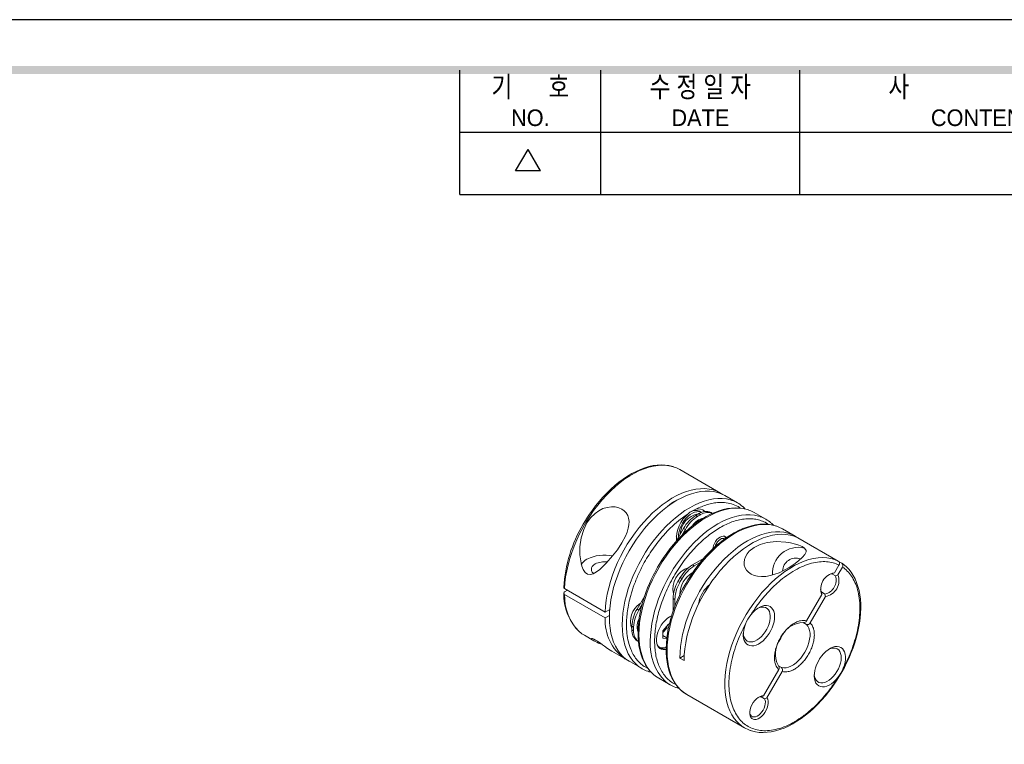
# Model space of a CAD drawing. Header units: millimetres. Extents: x 0 to 297, y 0 to 210.
# Tile 4 of 5: x 149 to 247, y 138 to 210. Entities that reach past the tile are written whole.
import ezdxf
from ezdxf.enums import TextEntityAlignment as Align

# ---------------------------------------------------------------- set-up
doc = ezdxf.new("R2010")
doc.units = ezdxf.units.MM
doc.header["$LTSCALE"] = 5
doc.layers.get('0').update_dxf_attribs({"linetype": 'CONTINUOUS'})
doc.layers.add('D', color=7, linetype='CONTINUOUS')
doc.styles.get("Standard").update_dxf_attribs({"font": 'Gulim.ttf', "width": 0.8, "height": 3})

msp = doc.modelspace()

# ---------------------------------------------------------------- linework, layer by layer
for p, q in [((192.7139, 192.6407), (192.7139, 205)), ((206.7211, 192.6407), (206.7211, 205)), ((226.4959, 192.6407), (226.4959, 205)), ((192.7139, 198.8204), (291.588, 198.8204)), ((198.2565, 194.9765), (199.4924, 197.1172)), ((200.7283, 194.9765), (199.4924, 197.1172)), ((200.7283, 194.9765), (198.2565, 194.9765)), ((192.7139, 192.6407), (291.588, 192.6407))]:
    msp.add_line(p, q)
at = {"color": 7, "linetype": 'Continuous', "lineweight": 15}
for p, q in [((218.615, 162.979), (214.5842, 165.306)), ((218.5961, 162.9462), (218.615, 162.979)), ((219.0393, 162.7341), (218.615, 162.979)), ((220.3117, 161.9995), (219.0393, 162.7341)), ((216.1484, 160.7633), (216.3251, 160.6613)), ((216.4608, 160.9436), (216.6375, 160.8416)), ((216.7095, 161.0599), (216.512, 161.1742)), ((217.8123, 160.9603), (217.6683, 161.0434)), ((223.1048, 160.3871), (221.9734, 161.0403)), ((214.1791, 158.1496), (214.9408, 159.4689)), ((214.4307, 158.6306), (214.4313, 158.5864)), ((215.1176, 159.3668), (214.7906, 158.8005)), ((214.9408, 159.4689), (215.1176, 159.3668)), ((226.0393, 158.6931), (224.7665, 159.4279)), ((230.3162, 156.2167), (226.2857, 158.5434)), ((215.829, 155.8457), (216.9168, 156.4736)), ((216.0058, 155.7437), (215.829, 155.8457)), ((216.5821, 156.0763), (216.0058, 155.7437)), ((229.9326, 155.0623), (230.3782, 155.8342)), ((230.7282, 155.6321), (230.2826, 154.8602)), ((230.3162, 156.2167), (230.6662, 156.0145)), ((230.7237, 155.9712), (230.6745, 156.0034)), ((229.9326, 155.0623), (229.6866, 154.9628)), ((230.0366, 154.7607), (229.6866, 154.9628)), ((230.0366, 154.7607), (230.2826, 154.8602)), ((214.3885, 154.1954), (214.5653, 154.0933)), ((214.6094, 154.578), (214.7862, 154.4759)), ((203.1216, 153.489), (207.1521, 151.1622)), ((207.1521, 150.5907), (203.1216, 152.9174)), ((203.1217, 153.1624), (203.4045, 153.3257)), ((210.3183, 151.4625), (211.079, 152.78)), ((227.1706, 150.2784), (228.6806, 152.8938)), ((229.0306, 152.6916), (227.5206, 150.0763)), ((228.6806, 152.8938), (228.6437, 153.1565)), ((228.6437, 153.1565), (228.9937, 152.9544)), ((229.0306, 152.6916), (228.9937, 152.9544)), ((210.8225, 151.9275), (210.4951, 151.3604)), ((213.9004, 152.5052), (214.0772, 152.4032)), ((213.9004, 151.2506), (213.9004, 152.5052)), ((214.0772, 152.4032), (214.0772, 151.7391)), ((207.1521, 151.1622), (207.6055, 151.424)), ((207.5741, 150.8343), (207.1521, 150.5907)), ((210.4951, 151.3604), (210.3183, 151.4625)), ((209.8011, 149.7694), (209.9778, 149.6674)), ((212.8945, 149.2899), (213.4408, 149.9694)), ((213.2799, 149.6004), (213.2799, 149.7693)), ((213.4408, 149.9694), (213.5252, 149.9618)), ((227.1571, 149.9366), (226.8403, 150.1195)), ((205.0849, 148.8511), (206.0221, 148.31)), ((209.8011, 149.4087), (209.9778, 149.3066)), ((212.8945, 148.5615), (212.8945, 149.2899)), ((213.0068, 149.2606), (212.8945, 149.121)), ((213.2831, 148.6037), (212.8945, 148.828)), ((213.2799, 149.6004), (213.0068, 149.2606)), ((213.4269, 149.5155), (213.2799, 149.6004)), ((210.4595, 148.2313), (210.3183, 148.3129)), ((210.3183, 148.3129), (210.4595, 148.2314)), ((213.2731, 148.5276), (212.8945, 148.5615)), ((207.8175, 147.2736), (210.8125, 145.5446)), ((214.5722, 146.5877), (215.0098, 146.8403)), ((209.115, 146.5245), (209.1341, 146.5575)), ((209.115, 146.5245), (209.5393, 146.2796)), ((214.5722, 146.5877), (214.9964, 146.3428)), ((224.6817, 145.6491), (224.3676, 145.8305)), ((222.8826, 142.8513), (224.3926, 145.4667)), ((224.7426, 145.2646), (223.2326, 142.6492)), ((212.4742, 144.5853), (213.6056, 143.9322)), ((215.014, 143.1386), (215.2532, 142.9819)), ((215.2669, 142.9731), (220.9948, 139.6665)), ((222.6366, 142.7518), (222.8826, 142.8513)), ((222.9866, 142.5497), (222.6366, 142.7518)), ((222.9866, 142.5497), (223.2326, 142.6492))]:
    msp.add_line(p, q, dxfattribs=at)
msp.add_lwpolyline([(297, 210), (0, 210), (0, 0), (297, 0)], close=True)
msp.add_lwpolyline([(292, 205, 0.8, 0.8, 0), (5, 205, 0.8, 0.8, 0), (5, 5, 0.8, 0.8, 0), (292, 5, 0.8, 0.8, 0)], format="xyseb", close=True)
at = {"color": 7, "linetype": 'Continuous', "lineweight": 15, "flags": 128}
for points in [[(214.0221, 165.5614), (213.6677, 165.6616), (213.2645, 165.7283), (212.8439, 165.751), (212.4079, 165.7295), (211.9589, 165.6639), (211.499, 165.5546), (211.0307, 165.4022), (210.5562, 165.2074), (210.0781, 164.9712), (209.5988, 164.6948), (209.1206, 164.3796), (208.6461, 164.0272), (208.1776, 163.6395), (207.7176, 163.2183), (207.2684, 162.7659), (206.8322, 162.2846), (206.4113, 161.7767), (206.0078, 161.2449), (205.6239, 160.6918), (205.2613, 160.1204), (204.9221, 159.5335), (204.6078, 158.9341), (204.3202, 158.3252), (204.0607, 157.71), (203.8306, 157.0916), (203.631, 156.4731), (203.463, 155.8577), (203.3275, 155.2485), (203.2251, 154.6486), (203.1563, 154.0611), (203.1216, 153.489)], [(213.9854, 165.5731), (213.88, 165.6122), (213.4856, 165.7095), (213.1114, 165.761), (212.7239, 165.7771), (212.325, 165.7575), (211.9165, 165.7024), (211.5003, 165.6122), (211.0782, 165.4873), (210.6519, 165.3285), (210.2233, 165.1366), (209.7941, 164.9127), (209.366, 164.6579), (208.9407, 164.3734), (208.52, 164.0607), (208.1055, 163.7213), (207.6992, 163.357), (207.3028, 162.97), (206.9186, 162.5629), (206.5494, 162.1397), (206.1994, 161.7065), (205.8773, 161.2777), (205.6004, 160.8829), (205.4044, 160.5873), (205.1919, 160.2499), (204.9743, 159.8843)], [(207.1521, 151.1622), (207.1876, 151.7434), (207.2582, 152.3403), (207.3635, 152.9499), (207.503, 153.5689), (207.6758, 154.1942), (207.8812, 154.8224), (208.118, 155.4502), (208.3849, 156.0744), (208.6806, 156.6916), (209.0036, 157.2986), (209.352, 157.8922), (209.7242, 158.4694), (210.1181, 159.027), (210.5317, 159.5622), (210.9628, 160.0722), (211.4091, 160.5541), (211.8684, 161.0057), (212.3381, 161.4243), (212.8158, 161.808), (213.2991, 162.1546), (213.7853, 162.4623), (214.2719, 162.7295), (214.7564, 162.9549), (215.2362, 163.1371), (215.7088, 163.2754), (216.1718, 163.3689), (216.6226, 163.4171), (217.0589, 163.4198), (217.4785, 163.377), (217.8791, 163.289), (218.2586, 163.156), (218.615, 162.979)], [(219.0393, 162.7341), (218.6883, 162.9088), (218.315, 163.0407), (217.9211, 163.1291), (217.5087, 163.1736), (217.0799, 163.1739), (216.6368, 163.1301), (216.1819, 163.0423), (215.7172, 162.911), (215.2453, 162.7369), (214.7685, 162.5209), (214.2893, 162.264), (213.8101, 161.9676), (213.3333, 161.6331), (212.8614, 161.2624), (212.3968, 160.8572), (211.9418, 160.4197), (211.4988, 159.952), (211.0699, 159.4566), (210.6575, 158.936), (210.2637, 158.3928), (209.8903, 157.8298), (209.5393, 157.2499), (209.2126, 156.6559), (208.9117, 156.0511), (208.6382, 155.4383), (208.3935, 154.8209), (208.1788, 154.2018), (207.9953, 153.5843), (207.8439, 152.9714), (207.7253, 152.3664), (207.6402, 151.7723), (207.5889, 151.1922), (207.5718, 150.6289), (207.5889, 150.0854), (207.6402, 149.5644), (207.7253, 149.0686), (207.8439, 148.6005), (207.9953, 148.1626), (208.1788, 147.7569), (208.3935, 147.3857), (208.6382, 147.0507), (208.9117, 146.7537), (209.2126, 146.4962), (209.5393, 146.2796)], [(210.326, 145.8899), (210.1845, 146.0189), (209.911, 146.3159), (209.6663, 146.6509), (209.4516, 147.0221), (209.2681, 147.4278), (209.1167, 147.8658), (208.9981, 148.3339), (208.913, 148.8297), (208.8617, 149.3506), (208.8446, 149.8941), (208.8617, 150.4574), (208.913, 151.0376), (208.9981, 151.6317), (209.1167, 152.2367), (209.2681, 152.8495), (209.4516, 153.467), (209.6663, 154.0861), (209.911, 154.7036), (210.1845, 155.3163), (210.4853, 155.9212), (210.8121, 156.5151), (211.1631, 157.095), (211.5364, 157.658), (211.9303, 158.2012), (212.3427, 158.7219), (212.7715, 159.2173), (213.2146, 159.6849), (213.6696, 160.1225), (214.1342, 160.5276), (214.6061, 160.8984), (215.0829, 161.2328), (215.5621, 161.5292), (216.0413, 161.7861), (216.5181, 162.0021), (216.99, 162.1763), (217.4546, 162.3075), (217.9096, 162.3953), (218.3527, 162.4392), (218.7815, 162.4389), (219.1939, 162.3944), (219.5878, 162.3059), (219.7459, 162.2563)], [(208.8092, 158.0209), (208.3698, 157.355), (207.8934, 156.7323), (207.2638, 156.0105), (206.6147, 155.3929), (206.2891, 155.1439), (205.9491, 154.9586), (205.6825, 154.8911), (205.4048, 154.9345), (205.1789, 155.0989), (204.98, 155.3915), (204.8482, 155.7069), (204.754, 156.042), (204.6392, 156.8316), (204.6397, 157.6334), (204.7632, 158.5207), (205.0248, 159.3769), (205.3444, 160.0211), (205.7072, 160.5288), (206.1493, 160.9673), (206.5206, 161.2296), (206.9237, 161.4313), (207.3505, 161.5629), (207.7819, 161.6178), (208.1537, 161.5989), (208.5012, 161.5187), (208.7922, 161.3903), (209.0423, 161.2152), (209.2407, 161.0017), (209.3884, 160.7531), (209.4833, 160.4715), (209.5247, 160.1664), (209.5128, 159.8285), (209.4507, 159.479), (209.3316, 159.0868), (209.1696, 158.6947), (208.8092, 158.0209)], [(221.421, 161.2923), (221.2495, 161.3467), (220.8556, 161.4351), (220.4432, 161.4796), (220.0144, 161.4799), (219.5713, 161.436), (219.1163, 161.3483), (218.6517, 161.217), (218.1798, 161.0429), (217.703, 160.8268), (217.2238, 160.5699), (216.7446, 160.2735), (216.2678, 159.9391), (215.7959, 159.5683), (215.3313, 159.1632), (214.8763, 158.7256), (214.4332, 158.258), (214.0044, 157.7626), (213.592, 157.2419), (213.1981, 156.6987), (212.8248, 156.1357), (212.4738, 155.5558), (212.147, 154.9619), (211.8462, 154.357), (211.5727, 153.7443), (211.328, 153.1268), (211.1133, 152.5077), (210.9298, 151.8902), (210.7784, 151.2774), (210.6598, 150.6724), (210.5747, 150.0783), (210.5234, 149.4981), (210.5063, 148.9349), (210.5234, 148.3914), (210.5747, 147.8704), (210.6598, 147.3746), (210.7784, 146.9065), (210.9298, 146.4685), (211.1133, 146.0629), (211.328, 145.6916), (211.5727, 145.3566), (211.8462, 145.0597), (211.9632, 144.952)], [(221.3848, 161.3037), (221.2692, 161.3465), (220.8749, 161.4438), (220.5006, 161.4953), (220.1132, 161.5113), (219.7143, 161.4918), (219.3058, 161.4367), (218.8896, 161.3464), (218.4674, 161.2215), (218.0412, 161.0627), (217.6126, 160.8709), (217.1833, 160.647), (216.7552, 160.3922), (216.33, 160.1077), (215.9093, 159.795), (215.4948, 159.4556), (215.0884, 159.0913), (214.6921, 158.7043), (214.3079, 158.2972), (213.9387, 157.8739), (213.5886, 157.4408), (213.2666, 157.012), (212.9896, 156.6171), (212.7936, 156.3215), (212.5811, 155.9842), (212.3636, 155.6185)], [(221.0728, 161.3949), (220.9141, 161.5566), (220.8227, 161.632)], [(222.5635, 160.6353), (222.3808, 160.6935), (221.9869, 160.782), (221.5745, 160.8264), (221.1457, 160.8268), (220.7027, 160.7829), (220.2477, 160.6951), (219.7831, 160.5638), (219.3112, 160.3897), (218.8344, 160.1737), (218.3552, 159.9168), (217.876, 159.6204), (217.3992, 159.286), (216.9273, 158.9152), (216.4626, 158.51), (216.0076, 158.0725), (215.5646, 157.6049), (215.1358, 157.1094), (214.7234, 156.5888), (214.3295, 156.0456), (213.9561, 155.4826), (213.6052, 154.9027), (213.2784, 154.3088), (212.9775, 153.7039), (212.704, 153.0912), (212.4594, 152.4737), (212.2447, 151.8546), (212.0612, 151.2371), (211.9098, 150.6243), (211.7912, 150.0193), (211.706, 149.4252), (211.6548, 148.845), (211.6377, 148.2817)], [(216.7095, 161.0599), (216.6239, 161.0985), (216.446, 161.1376), (216.2506, 161.1319), (216.043, 161.0814), (215.8283, 160.9876), (215.6123, 160.8529), (215.4004, 160.6806), (215.1983, 160.4754), (215.011, 160.2424), (214.8436, 159.9879), (214.7002, 159.7182), (214.5846, 159.4405), (214.4999, 159.1618), (214.4481, 158.8895), (214.4307, 158.6306)], [(221.9734, 161.0403), (221.6228, 161.2148), (221.421, 161.2923)], [(224.7665, 159.4279), (224.4159, 159.6024), (224.1971, 159.6858), (224.0425, 159.7343), (223.6486, 159.8227), (223.2362, 159.8672), (222.8074, 159.8675), (222.3644, 159.8236), (221.9094, 159.7359), (221.4448, 159.6046), (220.9729, 159.4305), (220.4961, 159.2144), (220.0169, 158.9575), (219.5377, 158.6611), (219.0609, 158.3267), (218.589, 157.9559), (218.1243, 157.5508), (217.6693, 157.1132), (217.2263, 156.6456), (216.7975, 156.1502), (216.3851, 155.6295), (215.9912, 155.0863), (215.6178, 154.5233), (215.2669, 153.9434), (214.9401, 153.3495), (214.6392, 152.7446), (214.3657, 152.1319), (214.1211, 151.5144), (213.9064, 150.8953), (213.7229, 150.2778), (213.5715, 149.665), (213.4529, 149.06), (213.3677, 148.4659), (213.3165, 147.8857), (213.2994, 147.3225), (213.3165, 146.7789), (213.3677, 146.258), (213.4529, 145.7622), (213.5715, 145.2941), (213.7229, 144.8561), (213.9064, 144.4505), (214.1211, 144.0792), (214.3657, 143.7442), (214.6392, 143.4473), (214.9401, 143.1898), (215.2669, 142.9731)], [(224.1597, 159.698), (224.0623, 159.7341), (223.668, 159.8313), (223.2937, 159.8829), (222.9062, 159.8989), (222.5074, 159.8794), (222.0989, 159.8243), (221.6826, 159.734), (221.2605, 159.6091), (220.8342, 159.4503), (220.4056, 159.2585), (219.9764, 159.0346), (219.5483, 158.7798), (219.1231, 158.4953), (218.7023, 158.1826), (218.2879, 157.8431), (217.8815, 157.4789), (217.4851, 157.0918), (217.101, 156.6848), (216.7317, 156.2615), (216.3817, 155.8284), (216.0597, 155.3996), (215.7827, 155.0047), (215.5867, 154.7091), (215.3742, 154.3718), (215.1567, 154.0061)], [(223.8659, 159.7825), (223.7072, 159.9442), (223.6454, 159.9952)], [(214.5722, 146.5877), (214.5893, 147.151), (214.6405, 147.7311), (214.7257, 148.3252), (214.8443, 148.9302), (214.9957, 149.543), (215.1792, 150.1606), (215.3938, 150.7796), (215.6385, 151.3971), (215.912, 152.0099), (216.2129, 152.6147), (216.5397, 153.2086), (216.8906, 153.7886), (217.264, 154.3516), (217.6579, 154.8948), (218.0703, 155.4154), (218.4991, 155.9108), (218.9421, 156.3785), (219.3971, 156.816), (219.8618, 157.2212), (220.3337, 157.5919), (220.8104, 157.9263), (221.2897, 158.2228), (221.7689, 158.4796), (222.2457, 158.6957), (222.7176, 158.8698), (223.1822, 159.0011), (223.6372, 159.0889), (224.0802, 159.1327), (224.509, 159.1324), (224.9214, 159.0879), (225.3153, 158.9995), (225.6887, 158.8676), (226.0397, 158.6929), (226.2467, 158.5624)], [(226.2857, 158.5434), (225.9173, 158.6981), (225.5268, 158.8083), (225.1163, 158.8734), (224.6879, 158.8931), (224.2439, 158.8672), (223.7866, 158.7959), (223.3185, 158.6796), (222.8419, 158.5189), (222.3594, 158.3146), (221.8735, 158.0678), (221.3867, 157.7797), (220.9017, 157.452), (220.421, 157.0864), (219.947, 156.6847), (219.4823, 156.249), (219.0293, 155.7817), (218.5905, 155.2852), (218.168, 154.762), (217.7641, 154.2151), (217.381, 153.6471), (217.0207, 153.0612), (216.685, 152.4604), (216.3757, 151.8478), (216.0944, 151.2266), (215.8426, 150.6002), (215.6217, 149.9718), (215.4327, 149.3447), (215.2768, 148.7222), (215.1546, 148.1075), (215.0669, 147.504), (215.0141, 146.9147), (214.9964, 146.3428)], [(219.1875, 158.5441), (219.1201, 158.6221), (219.0082, 158.6867), (218.8741, 158.7066), (218.7247, 158.6807), (218.5673, 158.6104), (218.41, 158.4991), (218.2605, 158.3524), (218.1264, 158.1777), (218.0145, 157.9838), (217.9302, 157.7803), (217.8779, 157.5775), (217.8637, 157.4689)], [(219.0012, 158.6891), (219.0799, 158.5877), (219.1196, 158.4931)], [(218.0807, 157.662), (218.1231, 157.801), (218.2037, 157.9757), (218.3094, 158.1377), (218.4335, 158.2768), (218.5683, 158.3843), (218.7052, 158.4534), (218.8357, 158.4798), (218.9515, 158.4618), (219.0217, 158.4219)], [(221.9594, 157.585), (222.568, 157.8771), (223.2415, 158.064), (224.1539, 158.1608), (225.1051, 158.1105), (225.5783, 158.0332), (226.0546, 157.9172), (226.4038, 157.8022), (226.7261, 157.6602), (226.9389, 157.5246), (227.0706, 157.3807), (227.1145, 157.2596), (227.1091, 157.1445), (226.9853, 156.8825), (226.7473, 156.6057), (226.3764, 156.2654), (225.8947, 155.8957), (225.4243, 155.5848), (224.9531, 155.3167), (224.4255, 155.0672), (224.007, 154.9092), (223.5692, 154.7844), (223.1188, 154.7049), (222.673, 154.6818), (222.2942, 154.7162), (221.9432, 154.804), (221.6513, 154.9345), (221.4019, 155.108), (221.2063, 155.3154), (221.064, 155.5519), (220.9788, 155.8121), (220.9527, 156.0836), (220.988, 156.3697), (221.0822, 156.6481), (221.248, 156.9371), (221.4685, 157.1998), (221.9594, 157.585)], [(220.5024, 140.0169), (220.2268, 140.2842), (219.9676, 140.6002), (219.7378, 140.9533), (219.5386, 141.3418), (219.3711, 141.7637), (219.2359, 142.2168), (219.1339, 142.6987), (219.0656, 143.2072), (219.0313, 143.7395), (219.0311, 144.2929), (219.0652, 144.8647), (219.1332, 145.4519), (219.235, 146.0516), (219.3698, 146.6606), (219.5371, 147.2759), (219.7361, 147.8944), (219.9656, 148.5129), (220.2246, 149.1282), (220.5116, 149.7372), (220.8253, 150.3368), (221.1641, 150.924), (221.5262, 151.4958), (221.9097, 152.0492), (222.3128, 152.5815), (222.7334, 153.0899), (223.1692, 153.5718), (223.6182, 154.0248), (224.0781, 154.4466), (224.5464, 154.8351), (225.0208, 155.1882), (225.4989, 155.5041), (225.9783, 155.7814), (226.4564, 156.0184), (226.9309, 156.2141), (227.3994, 156.3674), (227.8595, 156.4775), (228.3088, 156.544), (228.745, 156.5664), (229.166, 156.5446), (229.5695, 156.4788), (229.9536, 156.3693), (230.3162, 156.2167)], [(205.998, 154.9865), (205.9959, 154.9883), (205.8758, 155.118), (205.8018, 155.2588), (205.7768, 155.4052), (205.8018, 155.5516), (205.8758, 155.6924), (205.9959, 155.8222), (206.1576, 155.9359)], [(212.3636, 155.6185), (212.0451, 155.04), (211.9241, 154.8044), (211.7323, 154.4101), (211.5461, 153.9982), (211.3611, 153.5544), (211.1849, 153.0902), (211.0214, 152.6114), (210.8737, 152.1228), (210.7441, 151.6286), (210.6345, 151.1322), (210.5463, 150.6367), (210.4805, 150.1449), (210.4379, 149.6594), (210.4193, 149.1824), (210.4251, 148.7161), (210.4556, 148.2625), (210.5111, 147.8233), (210.5919, 147.4004), (210.698, 146.9954), (210.8295, 146.6099), (210.9866, 146.2454), (211.1692, 145.9035), (211.3776, 145.5856), (211.6117, 145.2933), (211.8718, 145.0282), (211.9336, 144.9773)], [(230.6046, 145.0882), (230.9231, 145.6668), (231.0441, 145.9024), (231.2359, 146.2966), (231.4222, 146.7085), (231.6071, 147.1524), (231.7833, 147.6165), (231.9468, 148.0953), (232.0945, 148.5839), (232.2241, 149.0781), (232.3337, 149.5746), (232.422, 150.07), (232.4878, 150.5618), (232.5303, 151.0473), (232.549, 151.5243), (232.5432, 151.9906), (232.5127, 152.4443), (232.4571, 152.8834), (232.3764, 153.3063), (232.2703, 153.7113), (232.1387, 154.0968), (231.9817, 154.4613), (231.799, 154.8032), (231.5907, 155.1212), (231.3565, 155.4135), (231.0964, 155.6785), (230.8101, 155.9146), (230.7237, 155.9712)], [(229.4078, 154.8924), (229.5212, 154.9366), (229.6866, 154.9628)], [(215.1567, 154.0061), (214.8382, 153.4276), (214.7172, 153.192), (214.5254, 152.7977), (214.3392, 152.3858), (214.1542, 151.942), (213.978, 151.4778), (213.8145, 150.999), (213.6668, 150.5104), (213.5372, 150.0162), (213.4276, 149.5198), (213.3394, 149.0243), (213.2735, 148.5325), (213.231, 148.047), (213.2124, 147.57), (213.2181, 147.1037), (213.2486, 146.6501), (213.3042, 146.2109), (213.385, 145.788), (213.4911, 145.383), (213.6226, 144.9975), (213.7797, 144.633), (213.9623, 144.2911), (214.1706, 143.9732), (214.4048, 143.6809), (214.6649, 143.4158), (214.9513, 143.1798), (215.014, 143.1386)], [(203.1216, 152.9174), (203.0634, 152.9648), (203.0356, 153.0207), (203.0414, 153.0788), (203.0802, 153.1325), (203.1217, 153.1624)], [(228.6437, 153.1565), (228.5837, 153.3129), (228.5653, 153.4331)], [(221.6306, 150.8846), (221.8368, 151.1236), (222.0561, 151.3336), (222.2837, 151.51), (222.5146, 151.6488), (222.7436, 151.7471), (222.9657, 151.8026), (223.1761, 151.8142), (223.3701, 151.7815), (223.5434, 151.7053), (223.6922, 151.5874), (223.8132, 151.4302), (223.9038, 151.2372), (223.962, 151.0127), (223.9864, 150.7617), (223.9766, 150.4896), (223.9327, 150.2025), (223.8558, 149.9067), (223.7475, 149.6087), (223.6102, 149.315), (223.4469, 149.0322), (223.2613, 148.7665), (223.0573, 148.5237), (222.8396, 148.3091), (222.6129, 148.1276), (222.3822, 147.9831), (222.1526, 147.8788), (221.9291, 147.8169), (221.7167, 147.7989), (221.5201, 147.8252), (221.3435, 147.8951), (221.1909, 148.0071), (221.0657, 148.1588), (220.9705, 148.3468), (220.9075, 148.567), (220.8782, 148.8145), (220.883, 149.0839), (220.9219, 149.3692), (220.9941, 149.6641), (221.098, 149.9622)], [(222.3214, 151.5353), (222.5146, 151.6135), (222.7211, 151.6583), (222.9145, 151.6585), (223.0899, 151.6138), (223.2428, 151.5255), (223.3692, 151.3959), (223.4658, 151.2283), (223.5301, 151.027), (223.5605, 150.7974), (223.5561, 150.5452), (223.5172, 150.2772), (223.4446, 150.0001), (223.3403, 149.7212), (223.2069, 149.4476), (223.048, 149.1866), (222.8676, 148.9448), (222.6705, 148.7285), (222.4616, 148.5433), (222.2465, 148.394), (222.0307, 148.2845), (221.8197, 148.2176), (221.6192, 148.195), (221.4341, 148.2174), (221.2694, 148.2841), (221.2694, 148.2841)], [(213.749, 150.7951), (213.7441, 150.793), (213.5281, 150.6783), (213.3135, 150.5243), (213.1058, 150.335), (212.9105, 150.1152), (212.7325, 149.8706), (212.5766, 149.6076), (212.4467, 149.333), (212.3462, 149.054), (212.2777, 148.7776), (212.2431, 148.5111), (212.2431, 148.2615), (212.2777, 148.035), (212.3462, 147.8377), (212.4467, 147.6747), (212.5766, 147.55), (212.7325, 147.4671), (212.9105, 147.428), (213.1058, 147.4337), (213.2133, 147.4546)], [(227.1571, 149.9366), (227.2942, 149.7707), (227.3996, 149.5664), (227.4712, 149.328), (227.5075, 149.0602), (227.5078, 148.7687), (227.4722, 148.4593), (227.4012, 148.1383), (227.2964, 147.8124), (227.1599, 147.4881), (226.9944, 147.1721), (226.8035, 146.8708), (226.5909, 146.5905), (226.361, 146.3368), (226.1186, 146.1148), (225.8685, 145.9292), (225.6159, 145.7838), (225.3658, 145.6814), (225.1236, 145.6242), (224.894, 145.6134), (224.6817, 145.6491)], [(212.8945, 149.1393), (212.9427, 149.1871), (213.0068, 149.2606)], [(206.1576, 148.2374), (205.9689, 148.3418), (205.8425, 148.4311), (205.7809, 148.5021), (205.7957, 148.541), (205.8821, 148.5328), (206.0238, 148.4765), (206.192, 148.3848), (206.3909, 148.2584), (206.672, 148.0622), (206.8842, 147.9085), (207.0881, 147.7604), (207.38, 147.5543), (207.6488, 147.3762), (207.8198, 147.2776)], [(230.2826, 144.6584), (230.0764, 144.4194), (229.857, 144.2094), (229.6294, 144.033), (229.3986, 143.8941), (229.1696, 143.7959), (228.9474, 143.7403), (228.737, 143.7288), (228.543, 143.7614), (228.3697, 143.8376), (228.2209, 143.9556), (228.0999, 144.1128), (228.0093, 144.3058), (227.9512, 144.5302), (227.9267, 144.7813), (227.9365, 145.0534), (227.9804, 145.3405), (228.0573, 145.6363), (228.1657, 145.9343), (228.303, 146.2279), (228.4662, 146.5107), (228.6519, 146.7765), (228.8558, 147.0193), (229.0735, 147.2338), (229.3002, 147.4153), (229.5309, 147.5599), (229.7605, 147.6642), (229.984, 147.726), (230.1964, 147.744), (230.393, 147.7178), (230.5696, 147.6479), (230.7222, 147.5359), (230.8475, 147.3842), (230.9426, 147.1962), (231.0056, 146.976), (231.035, 146.7285), (231.0302, 146.4591), (230.9912, 146.1738), (230.919, 145.8788), (230.8151, 145.5807)], [(227.9298, 144.967), (227.9588, 144.7608), (228.0231, 144.5596), (228.1197, 144.392), (228.2461, 144.2624), (228.399, 144.1741), (228.5744, 144.1294), (228.7678, 144.1295), (228.9743, 144.1744), (229.1883, 144.2629), (229.4045, 144.3927), (229.6172, 144.5605), (229.8208, 144.7619), (230.0102, 144.9917), (230.1804, 145.2439), (230.327, 145.5121), (230.4462, 145.7892), (230.535, 146.0681), (230.5909, 146.3416), (230.6127, 146.6025), (230.5996, 146.8442), (230.5521, 147.0604), (230.4714, 147.2454), (230.3595, 147.3945), (230.2194, 147.5038), (230.2194, 147.5038)], [(211.4185, 145.2748), (211.5167, 145.2384), (211.7131, 145.1899)], [(211.9632, 144.952), (212.147, 144.8022), (212.4738, 144.5856), (212.4742, 144.5853)], [(221.6055, 139.3949), (221.699, 139.3603), (222.0933, 139.263), (222.4676, 139.2114), (222.8551, 139.1954), (223.2539, 139.215), (223.6624, 139.2701), (224.0787, 139.3603), (224.5008, 139.4852), (224.9271, 139.644), (225.3557, 139.8358), (225.7849, 140.0598), (226.213, 140.3146), (226.6383, 140.599), (227.059, 140.9118), (227.4734, 141.2512), (227.8798, 141.6155), (228.2762, 142.0025), (228.6604, 142.4095), (229.0296, 142.8328), (229.3796, 143.2659), (229.7017, 143.6948), (229.9786, 144.0896), (230.1746, 144.3852), (230.3871, 144.7226), (230.6046, 145.0882)], [(214.1942, 143.6688), (214.3098, 143.626), (214.5062, 143.5775)], [(223.2326, 142.6492), (223.3056, 142.4994), (223.3445, 142.317), (223.3478, 142.1093), (223.3154, 141.8842), (223.2484, 141.6507), (223.1496, 141.4177), (223.0228, 141.1944), (222.8728, 140.9895), (222.7057, 140.8111), (222.5279, 140.6659), (222.3463, 140.5599), (222.1681, 140.4969), (222.0001, 140.4796), (221.8489, 140.5086), (221.7205, 140.5827), (221.6199, 140.6992), (221.5509, 140.8533), (221.5163, 141.0392), (221.5174, 141.2495), (221.5542, 141.4761), (221.6252, 141.71), (221.7277, 141.9423), (221.8576, 142.1638), (222.0099, 142.3658), (222.1787, 142.5406), (222.3574, 142.6812), (222.5389, 142.7822), (222.7163, 142.8397), (222.8826, 142.8513)], [(221.5153, 141.2221), (221.5392, 141.0801), (221.5975, 140.9391), (221.6858, 140.8333), (221.8004, 140.7671), (221.9363, 140.7435), (222.0875, 140.7635), (222.2475, 140.8262), (222.4094, 140.9289), (222.566, 141.0671), (222.7107, 141.2349), (222.8372, 141.4249), (222.9399, 141.629), (223.0144, 141.8382), (223.0575, 142.0434), (223.0672, 142.2359), (223.0432, 142.4071), (222.9866, 142.5497), (222.9866, 142.5497)], [(222.6366, 142.7518), (222.4847, 142.7296), (222.3578, 142.6815)]]:
    msp.add_lwpolyline(points, dxfattribs=at)
at = {"color": 7, "linetype": 'Continuous', "lineweight": 15}
for centre, radius, start, end in [((212.9815, 162.5256), 3.2092, 60.041401, 71.080546), ((214.8347, 160.3214), 1.9881, 109.378059, 138.096576), ((218.7159, 159.2354), 3.1916, 49.34785, 71.174093), ((217.5094, 158.4248), 3.2779, 130.10834, 183.081815), ((216.7236, 158.8234), 2.1085, 99.035149, 177.708595), ((218.1309, 157.7034), 3.646, 122.938822, 151.037853), ((218.3077, 157.6013), 3.646, 122.938822, 151.037853), ((216.7989, 159.3742), 2.0951, 108.019802, 131.974821), ((216.1245, 160.3499), 0.9108, 64.82298, 121.261883), ((217.2933, 158.8062), 1.7357, 102.915435, 147.419098), ((220.6393, 153.3447), 8.672, 118.805634, 121.18899), ((216.4455, 160.5622), 0.8567, 43.49315, 110.119124), ((220.816, 153.2427), 8.672, 118.805634, 121.18899), ((217.153, 159.9226), 1.2336, 65.311949, 124.136911), ((217.3298, 159.8205), 1.2336, 65.311949, 124.136911), ((221.509, 157.6227), 3.1919, 48.69636, 70.707782), ((216.7621, 152.8065), 13.7493, 149.018081, 176.624303), ((215.5579, 158.7216), 1.3381, 183.610486, 197.264027), ((226.3478, 155.0221), 2.569, 76.624102, 183.898119), ((207.0834, 153.0209), 3.805, 77.681039, 117.195037), ((206.0786, 155.0224), 1.5657, 117.962061, 146.307999), ((207.073, 154.1653), 1.9932, 81.515536, 117.34136), ((216.0812, 153.4712), 2.1919, 106.684845, 192.865825), ((217.7192, 152.8068), 3.5788, 121.880253, 150.335677), ((217.8959, 152.7047), 3.5788, 121.880253, 150.335677), ((226.0896, 155.2173), 1.3013, 68.994537, 178.952422), ((230.1581, 155.9948), 0.2725, 323.897238, 54.527138), ((230.496, 155.7907), 0.2812, 325.665644, 52.75832), ((217.0515, 152.9126), 2.4676, 120.212282, 179.618618), ((230.2038, 153.46), 1.6251, 99.607435, 200.392564), ((228.6998, 154.3283), 1.4049, 282.075395, 17.924594), ((228.7594, 154.2939), 1.6251, 279.607436, 20.392564), ((203.1744, 153.6158), 0.1374, 179.858931, 247.386282), ((217.4777, 152.3877), 3.5792, 149.664946, 178.117867), ((217.6545, 152.2856), 3.5792, 149.664946, 178.117867), ((228.2935, 146.4224), 15.9301, 149.205493, 150.794507), ((228.4703, 146.3203), 15.9301, 149.205493, 150.794507), ((219.4308, 151.5394), 3.025, 128.285899, 171.714704), ((208.1539, 152.8808), 5.1212, 178.248934, 225.66114), ((208.095, 152.7382), 4.9766, 177.936323, 225.425048), ((211.7749, 150.2385), 2.1134, 122.709975, 200.842547), ((213.4427, 149.5824), 3.6465, 148.962783, 177.059464), ((213.6195, 149.4803), 3.6465, 148.962783, 177.059464), ((224.5296, 148.5959), 3.6936, 141.710287, 158.289672), ((211.7978, 150.3265), 4.6532, 176.74552, 234.792838), ((218.4726, 149.5891), 8.6734, 178.808421, 181.191579), ((212.051, 149.7574), 1.7183, 153.021303, 197.625833), ((212.0044, 150.0699), 1.2883, 321.085848, 344.589421), ((226.8643, 147.7021), 2.4148, 90.359426, 159.387934), ((226.9186, 150.3926), 0.2767, 255.978119, 335.622541), ((227.2698, 150.1861), 0.2737, 245.685875, 336.34979), ((206.6896, 151.6269), 3.2062, 229.379266, 239.967862), ((211.0318, 149.3196), 1.2339, 175.860577, 234.676012), ((211.2086, 149.2176), 1.2339, 175.860577, 234.676012), ((218.6494, 149.487), 8.6734, 178.808421, 181.191579), ((221.8159, 149.0441), 0.9361, 180.35999, 234.284902), ((211.136, 158.5588), 11.4593, 244.250469, 248.071864), ((216.7577, 147.8981), 5.1344, 175.71506, 224.660943), ((226.5499, 147.0137), 2.4806, 141.666534, 208.593397), ((212.8209, 148.4759), 0.9361, 253.084272, 294.866948), ((229.8344, 146.6507), 0.9359, 65.704528, 119.648352), ((212.4083, 148.3089), 3.1918, 229.276914, 251.234011), ((224.1763, 145.6311), 0.2716, 322.742762, 44.866868), ((224.5095, 145.4248), 0.2828, 325.489265, 52.479326), ((226.8698, 147.2436), 4.2814, 322.854934, 337.145066), ((215.2014, 146.6966), 3.1918, 228.960882, 250.919059), ((222.5945, 142.4375), 3.1994, 229.162796, 251.286645)]:
    msp.add_arc(centre, radius, start, end, dxfattribs=at)
for points, knots in [([(216.1508, 161.3666), (216.3423, 161.4586), (216.7253, 161.6428), (217.3019, 161.8435), (217.8768, 161.9844), (218.5154, 162.0616), (219.1963, 162.0408), (219.8867, 161.865), (220.3432, 161.6658), (220.5498, 161.5028), (220.5717, 161.4855)], [0, 0, 0, 0, 0.11477431, 0.22951221, 0.35060598, 0.47177246, 0.63934531, 0.80877331, 0.97968937, 1, 1, 1, 1]), ([(209.2689, 149.8941), (209.2738, 150.1188), (209.2836, 150.5682), (209.3644, 151.2872), (209.4963, 152.037), (209.711, 152.9144), (210.0306, 153.9065), (210.4827, 155.0019), (210.9837, 155.9912), (211.5004, 156.8624), (212.0044, 157.6102), (212.541, 158.3155), (213.1579, 159.0342), (213.856, 159.739), (214.6249, 160.4033), (215.1425, 160.7573), (215.3977, 160.9318)], [0, 0, 0, 0, 0.0585759, 0.1171332, 0.1789344, 0.2407726, 0.3262946, 0.4127635, 0.4999918, 0.5654276, 0.6308996, 0.6950771, 0.7592918, 0.8416513, 0.9219293, 1, 1, 1, 1]), ([(212.0619, 148.2817), (212.0672, 148.5139), (212.0776, 148.9781), (212.164, 149.7231), (212.3051, 150.5012), (212.5121, 151.3206), (212.781, 152.1584), (213.1154, 153.0121), (213.5088, 153.862), (213.9591, 154.6981), (214.4581, 155.5063), (214.9974, 156.2718), (215.5696, 156.9884), (216.1606, 157.6401), (216.7668, 158.2289), (217.37, 158.7411), (217.972, 159.1849), (218.5672, 159.5597), (219.1624, 159.8721), (219.7644, 160.1234), (220.3677, 160.3077), (220.9739, 160.4189), (221.5648, 160.4492), (222.1376, 160.3945), (222.6744, 160.2475), (223.0828, 160.0732), (223.2913, 159.9196), (223.3519, 159.8749)], [0, 0, 0, 0, 0.0381519, 0.0762917, 0.116716, 0.157164, 0.1992736, 0.2414071, 0.2844127, 0.3274426, 0.3704482, 0.4134782, 0.4555878, 0.4977212, 0.5381455, 0.5785935, 0.6167275, 0.6548854, 0.6930194, 0.7311773, 0.7716016, 0.8120496, 0.8541592, 0.8962926, 0.9392983, 0.9823282, 1, 1, 1, 1]), ([(221.6306, 150.8846), (221.8232, 151.181), (222.2138, 151.7818), (222.8749, 152.6275), (223.5963, 153.4302), (224.3727, 154.164), (225.1882, 154.8083), (226.0215, 155.3413), (226.8536, 155.7506), (227.666, 156.0273), (228.4373, 156.1692), (229.1519, 156.1791), (229.8049, 156.0768), (230.1888, 155.9144), (230.3782, 155.8342)], [0, 0, 0, 0, 0.07834649, 0.15879199, 0.24121824, 0.3266759, 0.41299484, 0.49999999, 0.58703869, 0.67335843, 0.75878186, 0.84124238, 0.92167021, 1, 1, 1, 1]), ([(230.7282, 155.6321), (230.8924, 155.5081), (231.2251, 155.2567), (231.64, 154.7421), (231.9887, 154.1182), (232.2514, 153.3792), (232.4178, 152.5371), (232.4795, 151.6118), (232.4344, 150.6235), (232.2841, 149.595), (232.0367, 148.5558), (231.7023, 147.5296), (231.3004, 146.5342), (230.9754, 145.8957), (230.8151, 145.5807)], [0, 0, 0, 0, 0.0783466, 0.158792, 0.2412183, 0.3266759, 0.4129948, 0.5000001, 0.5870387, 0.6733584, 0.7587818, 0.8412425, 0.9216703, 1, 1, 1, 1]), ([(211.3667, 145.6021), (211.2566, 145.6518), (210.9861, 145.7739), (210.6179, 146.0768), (210.2501, 146.4693), (209.9398, 146.9324), (209.6619, 147.5039), (209.4414, 148.199), (209.2953, 149.0137), (209.2776, 149.6034), (209.2689, 149.8941)], [0, 0, 0, 0, 0.0824204, 0.2025034, 0.3226531, 0.4404273, 0.5582693, 0.7094098, 0.8567302, 1, 1, 1, 1]), ([(230.2826, 144.6584), (230.0855, 144.3554), (229.6857, 143.741), (229.007, 142.8773), (228.2649, 142.0587), (227.4652, 141.3132), (226.6249, 140.663), (225.7676, 140.1316), (224.9135, 139.7323), (224.0828, 139.4737), (223.299, 139.3584), (222.5766, 139.3793), (221.9265, 139.525), (221.3458, 139.7856), (220.8298, 140.1583), (220.3788, 140.6486), (219.9995, 141.2639), (219.7075, 142.0005), (219.5163, 142.8493), (219.4351, 143.7887), (219.4667, 144.797), (219.6097, 145.8498), (219.8555, 146.9152), (220.1934, 147.9672), (220.6021, 148.9868), (220.9343, 149.6401), (221.098, 149.9622)], [0, 0, 0, 0, 0.039041, 0.0791858, 0.1203716, 0.1631553, 0.2063957, 0.25, 0.2936205, 0.3368612, 0.3796284, 0.4208307, 0.4609793, 0.5, 0.5390369, 0.5791859, 0.6203716, 0.6631553, 0.7063957, 0.7500001, 0.7936205, 0.8368613, 0.8796285, 0.9208307, 0.9609671, 1, 1, 1, 1]), ([(224.3926, 145.4667), (224.3473, 145.5126), (224.2572, 145.6042), (224.1507, 145.7796), (224.0507, 146.0199), (223.9799, 146.3456), (223.9693, 146.7681), (224.0262, 147.2249), (224.1491, 147.6907), (224.326, 148.1484), (224.5495, 148.5838), (224.8149, 148.9953), (225.1227, 149.3772), (225.4648, 149.7167), (225.8317, 149.9941), (226.2032, 150.1967), (226.5572, 150.3087), (226.8869, 150.3439), (227.076, 150.3002), (227.1706, 150.2784)], [0, 0, 0, 0, 0.0403949, 0.0805003, 0.1208668, 0.1854319, 0.2500629, 0.3146281, 0.379259, 0.4396172, 0.5000421, 0.5604004, 0.620825, 0.6853901, 0.7500213, 0.8145864, 0.8792174, 0.9395589, 1, 1, 1, 1]), ([(227.5206, 150.0763), (227.5658, 150.0303), (227.6559, 149.9387), (227.7625, 149.7634), (227.8624, 149.5231), (227.9333, 149.1974), (227.9438, 148.7749), (227.887, 148.3181), (227.764, 147.8523), (227.5872, 147.3946), (227.3636, 146.9591), (227.0982, 146.5477), (226.7904, 146.1658), (226.4484, 145.8263), (226.0814, 145.5488), (225.7099, 145.3462), (225.3559, 145.2342), (225.0262, 145.1991), (224.8372, 145.2427), (224.7426, 145.2646)], [0, 0, 0, 0, 0.040395, 0.0805004, 0.1208668, 0.185432, 0.2500631, 0.3146282, 0.3792591, 0.4396174, 0.5000423, 0.5604004, 0.6208252, 0.6853903, 0.7500215, 0.8145864, 0.8792175, 0.9395591, 1, 1, 1, 1]), ([(214.1686, 143.9763), (214.1007, 144.006), (213.8648, 144.1093), (213.5107, 144.3752), (213.1151, 144.7667), (212.7812, 145.2355), (212.5122, 145.7624), (212.3051, 146.3429), (212.164, 146.958), (212.0776, 147.6034), (212.0671, 148.0555), (212.0619, 148.2817)], [0, 0, 0, 0, 0.0503954, 0.1751143, 0.2999039, 0.4220244, 0.544214, 0.661447, 0.7787488, 0.8893219, 1, 1, 1, 1]), ([(213.2161, 147.6659), (213.2114, 147.6636), (213.1272, 147.6237), (213.0046, 147.6049), (212.8527, 147.5946), (212.7028, 147.6096), (212.5361, 147.6734), (212.3915, 147.7818), (212.3347, 147.8856), (212.3155, 147.9207)], [0, 0, 0, 0, 0.01208346, 0.2174849, 0.32968114, 0.4406172, 0.66313341, 0.88597442, 1, 1, 1, 1])]:
    msp.add_open_spline(points, degree=3, knots=knots, dxfattribs=at)

# ---------------------------------------------------------------- texts
at = {"layer": 'D', "width": 0.8}
for s, height, p in [('기      호', 2.05988, (199.7175, 203.3521)), ('수 정 일 자', 2.05988, (216.6085, 203.3521)), ('사                           유', 2.059877, (245.4468, 203.3521))]:
    msp.add_text(s, height=height, dxfattribs=at).set_placement(p, align=Align.MIDDLE)
at = {"layer": 'D'}
for s, p in [('NO.', (199.7175, 200.2623)), ('DATE', (216.6085, 200.2623)), ('CONTENTS', (245.4468, 200.2623))]:
    msp.add_text(s, height=1.6479, dxfattribs=at).set_placement(p, align=Align.MIDDLE)

doc.saveas('drawing.dxf')
